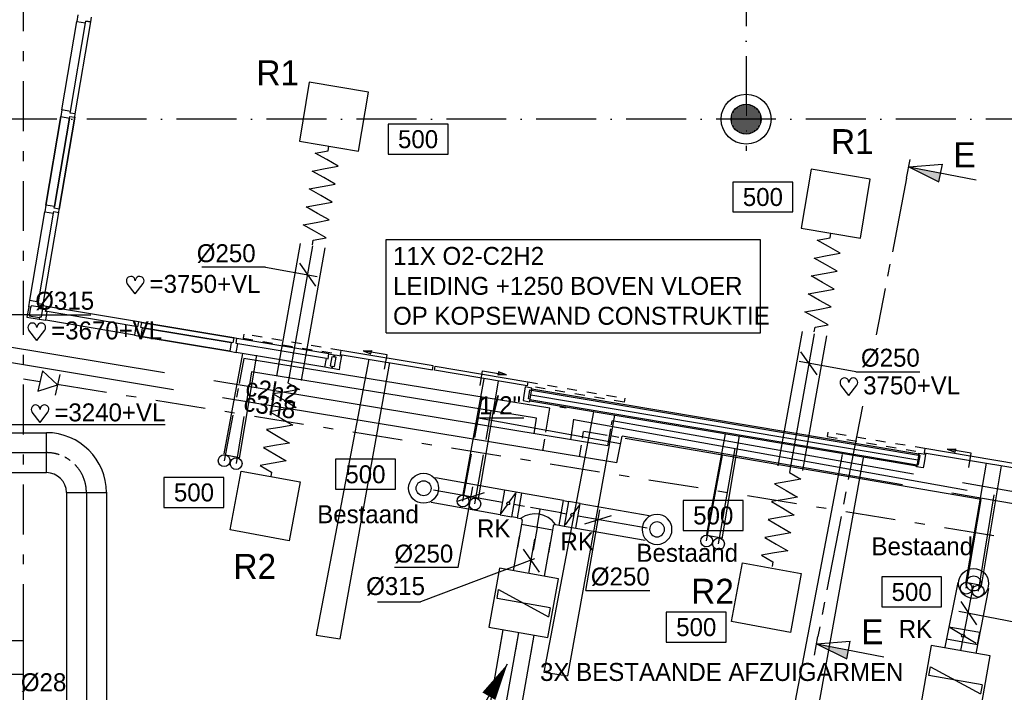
# Model space of a CAD drawing. Extents: x -866131 to -691536, y 173952 to 258052.
# Tile 23 of 160: x -824575 to -814717, y 196680 to 203418. Entities that reach past the tile are written whole.
import ezdxf
from ezdxf.enums import TextEntityAlignment as Align

# ---------------------------------------------------------------- set-up
doc = ezdxf.new("R2010")
doc.units = 0
doc.header["$LTSCALE"] = 100
for name, pattern in [('2322004', [45, 40, -5]), ('2322005', [45, 40, -5]), ('2322109', [10, 5, -2, 1, -2]), ('CENTER2', [11.25, 7.5, -1.25, 1.25, -1.25]), ('CENTER4', [5, 3.125, -0.625, 0.625, -0.625]), ('DASHDOT', [9, 6, -1.5, 0, -1.5]), ('HIDDEN', [2, 1, -1]), ('LURETOUR', [6, 4, -2])]:
    doc.linetypes.add(name, pattern=pattern)
doc.layers.get('0').update_dxf_attribs({"linetype": 'CONTINUOUS'})
doc.layers.get('DEFPOINTS').update_dxf_attribs({"linetype": 'CONTINUOUS'})
for name, color, linetype in [('AL$7----_STRAMIEN', 1, 'DASHDOT'), ('AL$8----_HULPKOLOM', 2, 'CONTINUOUS'), ('AL22----_BINNENWAND', 7, 'CONTINUOUS'), ('AL28----_KONSTRUKTIE', 3, 'CONTINUOUS'), ('AL31----_BUITENKOZ', 7, 'CONTINUOUS'), ('AL32----_BINNENKOZ', 7, 'CONTINUOUS'), ('ALL-----_REFLIJNEN', 8, 'CONTINUOUS'), ('ALXAA---_GEWBETON', 12, 'CONTINUOUS'), ('DOORSNEDE', 1, 'CONTINUOUS'), ('WL$1----', 4, 'CONTINUOUS'), ('WL531---', 4, 'CONTINUOUS'), ('WL570---', 3, 'CONTINUOUS'), ('WL570---_HARTLIJN', 7, 'CONTINUOUS'), ('WL570---_HULPLIJN', 7, 'CONTINUOUS'), ('WL570---_RETOUR', 3, 'CONTINUOUS'), ('WL570---_TOEVOER', 3, 'CONTINUOUS'), ('WM$1----', 1, 'CONTINUOUS'), ('WM541---', 1, 'CONTINUOUS'), ('WM570---', 1, 'CONTINUOUS')]:
    doc.layers.add(name, color=color, linetype=linetype)
doc.styles.add('BURO-018', font='BUROFONT.shx', dxfattribs={"height": 180})
doc.styles.add('BURO-025', font='BUROFONT.shx', dxfattribs={"height": 250})
doc.styles.add('BURO-050', font='BUROFONT.shx', dxfattribs={"height": 500})

# ---------------------------------------------------------------- blocks, each defined once
blk = doc.blocks.new('LU-1D-K-FA')
at = {"color": 0, "linetype": 'CONTINUOUS'}
for p, q in [((-0.5, 125), (0.5, 125)), ((-0.5, -125), (0.5, -125))]:
    blk.add_line(p, q, dxfattribs=at)
at = {"layer": 'WL570---_HARTLIJN', "linetype": 'CENTER2'}
blk.add_line((-0.5, 0), (0.5, 0), dxfattribs=at)
blk = doc.blocks.new('LU-1D-F-FA3E7')
at = {"color": 0, "linetype": 'CONTINUOUS'}
for p, q in [((-455, 0), (-409.5, 125)), ((-409.5, 125), (-364, 0)), ((-273, 0), (-227.5, 125)), ((-227.5, 125), (-182, 0)), ((-91, 0), (-45.5, 125)), ((-45.5, 125), (0, 0)), ((91, 0), (136.5, 125)), ((136.5, 125), (182, 0)), ((273, 0), (318.5, 125)), ((318.5, 125), (364, 0)), ((-500, 0), (-455, 0)), ((-364, 0), (-318.5, -125)), ((-318.5, -125), (-273, 0)), ((-182, 0), (-136.5, -125)), ((-136.5, -125), (-91, 0)), ((0, 0), (45.5, -125)), ((45.5, -125), (91, 0)), ((182, 0), (227.5, -125)), ((227.5, -125), (273, 0)), ((364, 0), (409.5, -125)), ((409.5, -125), (455, 0)), ((455, 0), (500, 0))]:
    blk.add_line(p, q, dxfattribs=at)
blk = doc.blocks.new('LU-ORNAM-25825800')
at = {"color": 0, "linetype": 'CONTINUOUS'}
for p, q in [((300, 300), (-300, 300)), ((-300, 300), (-300, -300)), ((300, -300), (300, 300)), ((-300, -300), (300, -300))]:
    blk.add_line(p, q, dxfattribs=at)
blk = doc.blocks.new('LU-ORND')
at = {"color": 0, "linetype": 'CONTINUOUS'}
for p, q in [((-3, 1.5), (-3, -1.5)), ((3, 1.5), (-3, 1.5)), ((3, -1.5), (3, 1.5)), ((-3, -1.5), (3, -1.5))]:
    blk.add_line(p, q, dxfattribs=at)
blk = doc.blocks.new('*U77', base_point=(11399, 26911.9))
at = {"layer": 'WM570---', "linetype": 'CONTINUOUS'}
for p, q in [((11318.5, 27027.6), (11479.6, 26796.2)), ((10980.7, 26986.8), (10340.8, 26986.8)), ((10980.7, 26986.8), (11497.5, 26894.3))]:
    blk.add_line(p, q, dxfattribs=at)
at = {"layer": 'WM570---', "linetype": 'CONTINUOUS', "style": 'BURO-018'}
blk.add_text('%%c250', height=180, dxfattribs=at).set_placement((10880.7, 27036.8), align=Align.RIGHT)
blk = doc.blocks.new('HART')
at = {"color": 1}
for q in [(-28.1, 39.5), (51.4, 39.5)]:
    blk.add_line((11.6, -12.9), q, dxfattribs=at)
for centre, start, end in [((-10.5, 52.8), 0, 217.1867), ((33.8, 52.8), 322.8133, 180)]:
    blk.add_arc(centre, 22.1, start, end, dxfattribs=at)
blk = doc.blocks.new('LU-PIJL1')
at = {"color": 0, "linetype": 'CONTINUOUS'}
blk.add_line((0, 0), (10.125, 17.537), dxfattribs=at)
blk.add_lwpolyline([(10.125, 17.537, 0, 1.5, 0), (8.25, 14.289, 1.5, 1.5, 0)], format="xyseb", dxfattribs=at)
blk = doc.blocks.new('LU-1D-K-190')
at = {"color": 0, "linetype": 'CONTINUOUS'}
for p, q in [((-0.5, 200), (0.5, 200)), ((-0.5, -200), (0.5, -200))]:
    blk.add_line(p, q, dxfattribs=at)
at = {"layer": 'WL570---_HARTLIJN', "linetype": 'CENTER2'}
blk.add_line((-0.5, 0), (0.5, 0), dxfattribs=at)
blk = doc.blocks.new('LU-1D-T-5A-FA13B5A-Q1')
at = {"color": 0, "linetype": 'CONTINUOUS'}
for p, q in [((-177.5, 125), (-213.5, 125)), ((-213.5, 125), (-213.5, -125)), ((-157.5, 145), (-157.5, 185.3)), ((-157.5, 185.3), (157.5, 185.3)), ((157.5, 145), (157.5, 185.3)), ((213.5, 125), (177.5, 125)), ((213.5, -125), (213.5, 125)), ((-213.5, -125), (213.5, -125))]:
    blk.add_line(p, q, dxfattribs=at)
at = {"color": 0, "linetype": 'CONTINUOUS', "flags": 128}
for points in [[(-177.5, 125, 0.02182), (-175.3, 125.1, 0.037214), (-174, 125.3, 0.006436), (-171.4, 126, 0.02182), (-170.7, 126.2, 0.02182), (-169, 126.9, 0.02182), (-167.5, 127.7, 0.02182), (-166, 128.6, 0.02182), (-164.6, 129.7, 0.02182), (-163.4, 130.9, 0.02182), (-162.2, 132.1, 0.02182), (-161.1, 133.5, 0.02182), (-160.2, 135, 0.02182), (-159.4, 136.5, 0.02182), (-158.7, 138.2, 0.02182), (-158.5, 138.9, 0.006436), (-157.8, 141.5, 0.037214), (-157.6, 142.8, 0.02182), (-157.5, 145)], [(157.5, 145, 0.02182), (157.6, 142.8, 0.037214), (157.8, 141.5, 0.006436), (158.5, 138.9, 0.02182), (158.7, 138.2, 0.02182), (159.4, 136.5, 0.02182), (160.2, 135, 0.02182), (161.1, 133.5, 0.02182), (162.2, 132.1, 0.02182), (163.4, 130.9, 0.02182), (164.6, 129.7, 0.02182), (166, 128.6, 0.02182), (167.5, 127.7, 0.02182), (169, 126.9, 0.02182), (170.7, 126.2, 0.02182), (171.4, 126, 0.006436), (174, 125.3, 0.037214), (175.3, 125.1, 0.02182), (177.5, 125)]]:
    blk.add_lwpolyline(points, format="xyb", dxfattribs=at)
at = {"color": 0, "linetype": 'CONTINUOUS'}
blk.add_arc((0, 302.5), 251, 225, 315, dxfattribs=at)
at = {"layer": 'WL570---_HARTLIJN', "linetype": 'CENTER4'}
for p, q in [((0, 185.3), (0, 0)), ((-213.5, 0), (213.5, 0))]:
    blk.add_line(p, q, dxfattribs=at)
blk = doc.blocks.new('2322615')
at = {"color": 0, "linetype": 'CONTINUOUS'}
for p, q in [((-2.5, -7.5), (2.5, 7.5)), ((0, 7.5), (2.5, 7.5)), ((0, 7.5), (0, -7.5)), ((0, -7.5), (-2.5, -7.5))]:
    blk.add_line(p, q, dxfattribs=at)
at = {"color": 0, "linetype": 'CONTINUOUS', "style": 'BURO-018', "flags": 1}
blk.add_attdef('W_ID', (0, 0), '', height=1.8, dxfattribs=at)
blk = doc.blocks.new('LU-1D-K-13B')
at = {"color": 0, "linetype": 'CONTINUOUS'}
for p, q in [((-0.5, 157.5), (0.5, 157.5)), ((-0.5, -157.5), (0.5, -157.5))]:
    blk.add_line(p, q, dxfattribs=at)
at = {"layer": 'WL570---_HARTLIJN', "linetype": 'CENTER2'}
blk.add_line((-0.5, 0), (0.5, 0), dxfattribs=at)
blk = doc.blocks.new('LU-1D-KL-13B79')
at = {"color": 0, "linetype": 'CONTINUOUS'}
for p, q in [((-60.8, 157.5), (-60.8, -157.5)), ((60.8, 157.5), (-60.8, 157.5)), ((55.4, 143.3), (5.5, 14.2)), ((60.8, -157.5), (60.8, 157.5)), ((-5.5, -14.2), (-55.4, -143.3)), ((-60.8, -157.5), (60.8, -157.5))]:
    blk.add_line(p, q, dxfattribs=at)
blk.add_circle((0, 0), 15.2, dxfattribs=at)
blk = doc.blocks.new('LU-ORNAM-C8C810')
at = {"color": 0, "linetype": 'CONTINUOUS'}
for radius in [100, 50]:
    blk.add_circle((0, 0), radius, dxfattribs=at)
at = {"color": 0, "linetype": 'CONTINUOUS', "style": 'BURO-018', "flags": 1}
for tag, p in [('LU_ID', (0, 0)), ('LU_DEBIET', (0, -3)), ('LU_FABR', (0, -6)), ('LU_ARTNR', (0, -9))]:
    blk.add_attdef(tag, p, '', height=1.8, dxfattribs=at)
blk = doc.blocks.new('*U227', base_point=(18020, 23519.2))
at = {"layer": 'WM570---', "linetype": 'CONTINUOUS'}
for p, q in [((17941.1, 23636.1), (18098.8, 23402.3)), ((18493.4, 23427.1), (17921.8, 23538.3)), ((18493.4, 23427.1), (19133.3, 23427.1))]:
    blk.add_line(p, q, dxfattribs=at)
at = {"layer": 'WM570---', "linetype": 'CONTINUOUS', "style": 'BURO-018'}
blk.add_text('%%c250', height=180, dxfattribs=at).set_placement((18593.4, 23477.1))
blk = doc.blocks.new('LU-1D-B--1-1905A190')
at = {"color": 0, "linetype": 'CONTINUOUS'}
for p, q in [((-400, -200), (-400, 200)), ((-200, -400), (200, -400))]:
    blk.add_line(p, q, dxfattribs=at)
for radius in [600, 200]:
    blk.add_arc((-400, -400), radius, 0, 90, dxfattribs=at)
at = {"layer": 'WL570---_HARTLIJN', "linetype": 'CENTER4'}
blk.add_arc((-400, -400), 400, 0, 90, dxfattribs=at)
blk = doc.blocks.new('LU-1D-KL1-FA77')
at = {"color": 0, "linetype": 'CONTINUOUS'}
for p, q in [((-59.5, 125), (-59.5, -125)), ((59.5, 125), (-59.5, 125)), ((53.1, 111.6), (6.4, 13.4)), ((59.5, -125), (59.5, 125)), ((-6.4, -13.4), (-53.1, -111.6)), ((-59.5, -125), (59.5, -125))]:
    blk.add_line(p, q, dxfattribs=at)
blk.add_circle((0, 0), 14.9, dxfattribs=at)
blk = doc.blocks.new('*U289', base_point=(8337.5, 25673.6))
at = {"color": 0, "linetype": 'CONTINUOUS'}
for p, q in [((8279.7, 25573.9), (8080.3, 25773.3)), ((8637.5, 25673.6), (8080, 25673.6)), ((8637.5, 25673.6), (9243.9, 25673.6))]:
    blk.add_line(p, q, dxfattribs=at)
at = {"layer": 'WM570---', "linetype": 'CONTINUOUS', "style": 'BURO-018'}
blk.add_text('%%c315', height=180, dxfattribs=at).set_placement((8687.5, 25723.6))
blk = doc.blocks.new('*U290', base_point=(13014.6, 24563.6))
at = {"color": 0, "linetype": 'CONTINUOUS'}
for p, q in [((12909.5, 23977.6), (13054.3, 24785)), ((12902.1, 24644.4), (13171.2, 24728.8)), ((12909.5, 23977.6), (12269.6, 23977.6))]:
    blk.add_line(p, q, dxfattribs=at)
at = {"layer": 'WM570---', "linetype": 'CONTINUOUS', "style": 'BURO-018'}
blk.add_text('%%c250', height=180, dxfattribs=at).set_placement((12859.5, 24027.6), align=Align.RIGHT)
blk = doc.blocks.new('*U291', base_point=(14464.7, 24308.1))
at = {"color": 0, "linetype": 'CONTINUOUS'}
for p, q in [((14351.7, 24388.6), (14620.5, 24473.8)), ((14363, 23721.2), (14503.2, 24529.7)), ((14363, 23721.2), (15002.9, 23721.2))]:
    blk.add_line(p, q, dxfattribs=at)
at = {"layer": 'WM570---', "linetype": 'CONTINUOUS', "style": 'BURO-018'}
blk.add_text('%%c250', height=180, dxfattribs=at).set_placement((14413, 23771.2))
blk = doc.blocks.new('3048311')
at = {"color": 0, "linetype": 'CONTINUOUS'}
for p, q in [((-2.5, 1.5), (0, 0)), ((-2.5, -1.5), (-2.5, 1.5)), ((0, -1.5), (0, 1.5)), ((0, 0), (-2.5, -1.5))]:
    blk.add_line(p, q, dxfattribs=at)
at = {"color": 0, "linetype": 'CONTINUOUS', "style": 'BURO-018', "flags": 1}
blk.add_attdef('CV_MATCODE', (0, 0), '', height=1.8, dxfattribs=at)
blk = doc.blocks.new('2322004-13')
at = {"layer": 'WM$1----', "color": 0, "style": 'BURO-018'}
blk.add_text('c2h2', height=180, rotation=350.61506, dxfattribs=at).set_placement((11043.9, 25751.9), align=Align.MIDDLE)
blk = doc.blocks.new('*U523', base_point=(-816549.5, 199953.8))
at = {"color": 0, "linetype": 'CONTINUOUS'}
for p, q in [((-816592, 199860.1), (-816753.1, 200091.5)), ((-816202.2, 199891.6), (-816771, 199993.4)), ((-816202.2, 199891.6), (-815562.3, 199891.6))]:
    blk.add_line(p, q, dxfattribs=at)
at = {"layer": 'WM570---', "linetype": 'CONTINUOUS', "style": 'BURO-018'}
blk.add_text('%%c250', height=180, dxfattribs=at).set_placement((-816152.2, 199941.6))
blk = doc.blocks.new('2322005-1')
at = {"layer": 'WM$1----', "color": 0, "style": 'BURO-018'}
blk.add_text('c3h8', height=180, rotation=350.61506, dxfattribs=at).set_placement((-822069.2, 199551.4), align=Align.MIDDLE)

msp = doc.modelspace()

# ---------------------------------------------------------------- linework, layer by layer
at = {"layer": 'AL$7----_STRAMIEN', "color": 1}
for p, q in [((-817302.65, 233657.039), (-817302.65, 202102.574)), ((-813402.826, 202421.228), (-838048.569, 202421.228))]:
    msp.add_line(p, q, dxfattribs=at)
at = {"layer": 'AL$8----_HULPKOLOM', "color": 8}
msp.add_circle((-817302.826, 202421.228), 250, dxfattribs=at)
msp.add_circle((-817302.826, 202421.228), 250, dxfattribs=at)
at = {"layer": 'AL22----_BINNENWAND', "color": 8}
for p, q in [((-819468.754, 199597.488), (-819448.004, 199720.754)), ((-819448.004, 199720.754), (-815573.023, 199068.457)), ((-815593.773, 198945.191), (-819468.754, 199597.488)), ((-815573.023, 199068.457), (-815593.773, 198945.191))]:
    msp.add_line(p, q, dxfattribs=at)
at = {"layer": 'AL22----_BINNENWAND', "color": 8, "linetype": 'CONTINUOUS'}
for p, q in [((-819450.494, 199705.962), (-815575.513, 199053.665)), ((-819466.264, 199612.28), (-815591.283, 198959.983))]:
    msp.add_line(p, q, dxfattribs=at)
at = {"layer": 'AL28----_KONSTRUKTIE', "color": 8}
msp.add_circle((-817302.826, 202421.228), 150, dxfattribs=at)
msp.add_circle((-817302.826, 202421.228), 150, dxfattribs=at)
at = {"layer": 'AL31----_BUITENKOZ', "color": 8, "linetype": 'HIDDEN'}
for p, q in [((-822331.561, 200268.645), (-822338.367, 200228.214)), ((-822338.367, 200228.214), (-821366.54, 200064.621)), ((-821359.734, 200105.052), (-822331.561, 200268.645)), ((-818524.032, 199586.126), (-819495.859, 199749.719)), ((-819489.053, 199790.15), (-818517.226, 199626.557)), ((-818517.226, 199626.557), (-818524.032, 199586.126)), ((-816483.342, 199284.182), (-816490.148, 199243.751)), ((-816490.148, 199243.751), (-815518.321, 199080.158)), ((-815511.515, 199120.59), (-816483.342, 199284.182))]:
    msp.add_line(p, q, dxfattribs=at)
at = {"layer": 'AL31----_BUITENKOZ', "color": 8, "linetype": 'CONTINUOUS'}
for p, q in [((-821359.734, 200105.052), (-821366.54, 200064.621)), ((-821366.54, 200064.621), (-820441.061, 199908.83)), ((-820434.255, 199949.261), (-821359.734, 200105.052)), ((-820441.061, 199908.83), (-820434.255, 199949.261)), ((-820421.338, 199905.51), (-820414.532, 199945.941)), ((-820414.532, 199945.941), (-819489.053, 199790.15)), ((-819495.859, 199749.719), (-820421.338, 199905.51)), ((-819489.053, 199790.15), (-819495.859, 199749.719)), ((-815511.515, 199120.59), (-815518.321, 199080.158)), ((-815518.321, 199080.158), (-814592.842, 198924.367)), ((-814586.036, 198964.799), (-815511.515, 199120.59))]:
    msp.add_line(p, q, dxfattribs=at)
at = {"layer": 'AL31----_BUITENKOZ', "color": 8}
for p, q in [((-821136.303, 200100.237), (-821052.625, 200102.742)), ((-820896.926, 200059.941), (-821136.303, 200100.237)), ((-821136.303, 200100.237), (-821058.057, 200070.474)), ((-821058.057, 200070.474), (-821055.341, 200086.608)), ((-821052.625, 200102.742), (-821055.341, 200086.608)), ((-820921.029, 199915.253), (-820896.926, 200059.941)), ((-819965.72, 199754.441), (-819941.124, 199899.046)), ((-819941.124, 199899.046), (-819701.747, 199858.75)), ((-819785.425, 199856.245), (-819782.709, 199872.379)), ((-819701.747, 199858.75), (-819785.425, 199856.245)), ((-819779.993, 199888.513), (-819782.709, 199872.379)), ((-819701.747, 199858.75), (-819779.993, 199888.513)), ((-815288.084, 199115.774), (-815204.406, 199118.279)), ((-815048.708, 199075.479), (-815288.084, 199115.774)), ((-815288.084, 199115.774), (-815209.838, 199086.011)), ((-815209.838, 199086.011), (-815207.122, 199102.145)), ((-815204.406, 199118.279), (-815207.122, 199102.145)), ((-815072.81, 198930.79), (-815048.708, 199075.479))]:
    msp.add_line(p, q, dxfattribs=at)
at = {"layer": 'AL32----_BINNENKOZ', "color": 8}
for p, q in [((-823992.164, 203467.061), (-824003.286, 203400.991)), ((-824152.769, 202512.984), (-824003.286, 203400.99)), ((-824065.99, 202498.376), (-823916.507, 203386.383)), ((-824018.519, 202473.146), (-823863.392, 203394.681)), ((-824003.286, 203400.991), (-823916.507, 203386.383)), ((-823916.507, 203386.383), (-823913.685, 203403.147)), ((-823863.392, 203394.681), (-823913.685, 203403.147)), ((-823913.685, 203403.147), (-823863.392, 203394.681)), ((-823863.392, 203394.681), (-823855.092, 203443.987)), ((-824152.769, 202512.984), (-824163.891, 202446.914)), ((-824065.99, 202498.376), (-824152.769, 202512.984)), ((-824068.812, 202481.612), (-824065.99, 202498.376)), ((-824018.519, 202473.146), (-824068.812, 202481.612)), ((-824313.291, 201559.401), (-824163.891, 202446.914)), ((-824163.891, 202446.914), (-824313.291, 201559.401)), ((-824313.291, 201559.401), (-824163.891, 202446.914)), ((-824163.891, 202446.914), (-824313.291, 201559.401)), ((-824226.512, 201544.793), (-824077.112, 202432.306)), ((-824077.112, 202432.306), (-824226.512, 201544.793)), ((-824179.041, 201519.563), (-824023.997, 202440.604)), ((-824023.997, 202440.604), (-824179.041, 201519.563)), ((-824163.891, 202446.914), (-824077.112, 202432.306)), ((-824077.112, 202432.306), (-824074.29, 202449.07)), ((-824074.29, 202449.07), (-824023.997, 202440.604)), ((-824023.997, 202440.604), (-824018.519, 202473.146)), ((-824313.291, 201559.401), (-824324.413, 201493.33)), ((-824226.512, 201544.793), (-824313.291, 201559.401)), ((-824237.633, 201478.722), (-824234.811, 201495.486)), ((-824234.811, 201495.486), (-824184.519, 201487.02)), ((-824229.333, 201528.029), (-824226.512, 201544.793)), ((-824179.041, 201519.563), (-824229.333, 201528.029)), ((-824184.519, 201487.02), (-824179.041, 201519.563)), ((-824473.729, 200606.31), (-824324.413, 201493.33)), ((-824473.729, 200606.31), (-824324.413, 201493.33)), ((-824386.95, 200591.702), (-824237.633, 201478.722)), ((-824339.48, 200566.472), (-824184.519, 201487.02)), ((-824324.413, 201493.33), (-824237.633, 201478.722)), ((-824484.851, 200540.24), (-824502.115, 200437.683)), ((-824484.851, 200540.24), (-824473.729, 200606.31)), ((-824463.157, 200536.588), (-824484.851, 200540.24)), ((-824467.101, 200537.252), (-824481.377, 200452.445)), ((-824473.729, 200606.31), (-824386.95, 200591.702)), ((-824460.501, 200552.366), (-824463.157, 200536.588)), ((-824369.777, 200537.094), (-824460.501, 200552.366)), ((-824386.95, 200591.702), (-824389.772, 200574.938)), ((-824389.772, 200574.938), (-824339.48, 200566.472)), ((-824372.433, 200521.316), (-824369.777, 200537.094)), ((-824347.78, 200517.166), (-824372.433, 200521.316)), ((-824356.762, 200554.17), (-824360.912, 200529.517)), ((-824360.912, 200529.517), (-824345.134, 200526.861)), ((-824345.134, 200526.861), (-824360.406, 200436.137)), ((-824307.456, 200545.87), (-824356.762, 200554.17)), ((-824339.48, 200566.472), (-824347.78, 200517.166)), ((-824307.456, 200545.87), (-824315.922, 200495.578)), ((-824315.922, 200495.578), (-824307.456, 200545.87)), ((-823385.921, 200390.743), (-824307.456, 200545.87)), ((-824502.115, 200437.683), (-824379.836, 200417.099)), ((-824481.377, 200452.445), (-824376.848, 200434.849)), ((-824376.184, 200438.793), (-824379.836, 200417.099)), ((-824379.836, 200417.099), (-824313.765, 200405.977)), ((-824360.406, 200436.137), (-824376.184, 200438.793)), ((-824299.157, 200492.756), (-824315.922, 200495.578)), ((-824313.765, 200405.977), (-824299.157, 200492.756)), ((-823411.151, 200343.273), (-824299.157, 200492.756)), ((-823425.759, 200256.494), (-824313.764, 200405.976)), ((-823411.151, 200343.273), (-823425.759, 200256.494)), ((-823394.387, 200340.451), (-823411.151, 200343.273)), ((-823385.921, 200390.743), (-823394.387, 200340.451)), ((-823353.379, 200385.265), (-823385.921, 200390.743)), ((-823361.845, 200334.973), (-823353.379, 200385.265)), ((-823345.081, 200332.151), (-823361.845, 200334.973)), ((-823359.689, 200245.372), (-823345.081, 200332.151)), ((-822432.337, 200230.221), (-823353.379, 200385.265)), ((-823353.379, 200385.265), (-822432.337, 200230.221)), ((-822457.568, 200182.751), (-823345.081, 200332.151)), ((-823345.081, 200332.151), (-822457.568, 200182.751)), ((-823425.759, 200256.494), (-823359.689, 200245.372)), ((-822472.176, 200095.972), (-823359.689, 200245.372)), ((-823359.689, 200245.372), (-822472.176, 200095.972)), ((-822472.176, 200095.972), (-823359.689, 200245.372)), ((-823359.689, 200245.372), (-822472.176, 200095.972)), ((-822432.337, 200230.221), (-822440.803, 200179.929)), ((-822399.795, 200224.743), (-822432.337, 200230.221)), ((-822408.261, 200174.451), (-822399.795, 200224.743)), ((-821479.247, 200069.782), (-822399.795, 200224.743)), ((-822457.568, 200182.751), (-822472.176, 200095.972)), ((-822440.803, 200179.929), (-822457.568, 200182.751)), ((-822391.497, 200171.629), (-822408.261, 200174.451)), ((-822406.105, 200084.85), (-822391.497, 200171.629)), ((-821504.477, 200022.312), (-822391.497, 200171.629)), ((-822472.176, 200095.972), (-822406.105, 200084.85)), ((-821519.085, 199935.533), (-822406.105, 200084.85)), ((-821519.085, 199935.533), (-822406.105, 200084.85)), ((-821519.085, 199935.533), (-821504.477, 200022.312)), ((-821504.477, 200022.312), (-821487.713, 200019.49)), ((-821487.713, 200019.49), (-821479.247, 200069.782)), ((-821479.247, 200069.782), (-821429.941, 200061.482)), ((-821449.869, 200039.485), (-821465.141, 199948.762)), ((-821434.091, 200036.829), (-821449.869, 200039.485)), ((-821429.941, 200061.482), (-821434.091, 200036.829)), ((-821423.731, 200038.128), (-821420.079, 200059.822)), ((-821407.953, 200035.472), (-821423.731, 200038.128)), ((-821423.225, 199944.748), (-821407.953, 200035.472)), ((-821420.079, 200059.822), (-821354.009, 200048.7)), ((-821354.009, 200048.7), (-821368.617, 199961.921)), ((-821453.015, 199924.411), (-821519.085, 199935.533)), ((-821465.141, 199948.762), (-821449.363, 199946.106)), ((-821449.363, 199946.106), (-821453.015, 199924.411)), ((-821443.153, 199922.751), (-821439.003, 199947.404)), ((-821377.083, 199911.629), (-821443.153, 199922.751)), ((-821439.003, 199947.404), (-821423.225, 199944.748)), ((-821368.617, 199961.921), (-821377.083, 199911.629)), ((-821368.617, 199961.921), (-821368.617, 199961.921)), ((-819512.912, 199738.778), (-819527.52, 199651.999)), ((-819446.842, 199727.656), (-819512.912, 199738.778)), ((-819450.494, 199705.962), (-819446.842, 199727.656)), ((-819527.52, 199651.999), (-819535.986, 199601.707)), ((-819527.52, 199651.999), (-819527.52, 199651.999)), ((-819481.544, 199617.894), (-819466.272, 199708.618)), ((-819466.272, 199708.618), (-819450.494, 199705.962)), ((-819535.986, 199601.707), (-819469.916, 199590.585)), ((-819465.766, 199615.238), (-819481.544, 199617.894)), ((-819469.916, 199590.585), (-819465.766, 199615.238)), ((-819168.811, 199540.541), (-819102.741, 199529.419)), ((-815575.513, 199053.665), (-815571.861, 199075.36)), ((-815559.735, 199051.009), (-815575.513, 199053.665)), ((-815575.007, 198960.285), (-815559.735, 199051.009)), ((-815571.861, 199075.36), (-815505.79, 199064.238)), ((-815505.79, 199064.238), (-815520.398, 198977.459)), ((-815594.935, 198938.288), (-815590.785, 198962.941)), ((-815528.864, 198927.166), (-815594.935, 198938.288)), ((-815590.785, 198962.941), (-815575.007, 198960.285)), ((-815520.398, 198977.459), (-815528.864, 198927.166)), ((-815520.398, 198977.459), (-815520.398, 198977.459))]:
    msp.add_line(p, q, dxfattribs=at)
at = {"layer": 'ALL-----_REFLIJNEN', "color": 8, "linetype": 'CONTINUOUS'}
msp.add_line((-819458.379, 199659.121), (-815583.398, 199006.824), dxfattribs=at)
at = {"layer": 'ALXAA---_GEWBETON', "color": 8}
for p, q in [((-817422.826, 202331.228), (-817422.826, 202511.228)), ((-817422.826, 202331.228), (-817422.826, 202511.228)), ((-817402.826, 202309.424), (-817402.826, 202533.031)), ((-817402.826, 202309.424), (-817402.826, 202533.031)), ((-817382.826, 202294.342), (-817382.826, 202548.113)), ((-817382.826, 202294.342), (-817382.826, 202548.113)), ((-817362.826, 202283.75), (-817362.826, 202558.705)), ((-817362.826, 202283.75), (-817362.826, 202558.705)), ((-817342.826, 202276.659), (-817342.826, 202565.796)), ((-817342.826, 202276.659), (-817342.826, 202565.796)), ((-817322.826, 202272.567), (-817322.826, 202569.888)), ((-817322.826, 202272.567), (-817322.826, 202569.888)), ((-817302.826, 202271.228), (-817302.826, 202571.228)), ((-817302.826, 202271.228), (-817302.826, 202571.228)), ((-817282.826, 202272.567), (-817282.826, 202569.888)), ((-817282.826, 202272.567), (-817282.826, 202569.888)), ((-817262.826, 202276.659), (-817262.826, 202565.796)), ((-817262.826, 202276.659), (-817262.826, 202565.796)), ((-817242.826, 202283.75), (-817242.826, 202558.705)), ((-817242.826, 202283.75), (-817242.826, 202558.705)), ((-817222.826, 202294.342), (-817222.826, 202548.113)), ((-817222.826, 202294.342), (-817222.826, 202548.113)), ((-817202.826, 202309.424), (-817202.826, 202533.031)), ((-817202.826, 202309.424), (-817202.826, 202533.031)), ((-817182.826, 202331.228), (-817182.826, 202511.228)), ((-817182.826, 202331.228), (-817182.826, 202511.228)), ((-817442.826, 202367.376), (-817442.826, 202475.079)), ((-817442.826, 202367.376), (-817442.826, 202475.079)), ((-817162.826, 202367.376), (-817162.826, 202475.079)), ((-817162.826, 202367.376), (-817162.826, 202475.079))]:
    msp.add_line(p, q, dxfattribs=at)
at = {"layer": 'DEFPOINTS', "color": 8, "linetype": 'BYBLOCK'}
for p in [(-817302.826, 202421.228), (-824420.564, 200494.432)]:
    msp.add_point(p, dxfattribs=at)
at = {"layer": 'DOORSNEDE', "color": 140}
for p, q in [((-815695.64, 201829.181), (-815659.278, 202017.317)), ((-816619.06, 197051.459), (-816582.698, 197239.594))]:
    msp.add_line(p, q, dxfattribs=at)
at = {"layer": 'DOORSNEDE', "color": 220}
for p, q in [((-815673.65, 201942.96), (-815337.319, 201969.899)), ((-815673.65, 201942.96), (-815371.58, 201792.633)), ((-815673.65, 201942.96), (-814999.782, 201812.717)), ((-815371.58, 201792.633), (-815337.319, 201969.899)), ((-816597.069, 197165.237), (-816260.739, 197192.176)), ((-816597.069, 197165.237), (-815923.202, 197034.994)), ((-816597.069, 197165.237), (-816295, 197014.91)), ((-816295, 197014.91), (-816260.739, 197192.176))]:
    msp.add_line(p, q, dxfattribs=at)
at = {"layer": 'DOORSNEDE', "color": 220, "linetype": 'CENTER2'}
for p, q in [((-815695.64, 201829.181), (-815998.932, 200259.968)), ((-816136.878, 199546.242), (-816582.698, 197239.594))]:
    msp.add_line(p, q, dxfattribs=at)
at = {"layer": 'DOORSNEDE', "color": 220}
for points in [[(-815371.58, 201792.633), (-815354.449, 201881.266), (-815673.65, 201942.96)], [(-816295, 197014.91), (-816277.869, 197103.543), (-816597.069, 197165.237)]]:
    msp.add_solid(points, dxfattribs=at)
at = {"layer": 'WL$1----', "linetype": '2322004'}
for p, q in [((-818685.562, 199147.532), (-825414.19, 200259.632)), ((-822329.338, 200023.802), (-822377.976, 199772.907)), ((-819268.05, 199524.628), (-822329.338, 200023.802)), ((-822254.423, 199891.055), (-822275.563, 199764.452)), ((-819400.229, 199424.803), (-822254.423, 199891.055)), ((-822387.319, 199724.713), (-822404.619, 199635.472)), ((-822286.226, 199700.594), (-822301.336, 199610.102)), ((-820019.371, 199231.764), (-819944.978, 199632.614)), ((-819306.666, 199287.119), (-819268.05, 199524.628)), ((-822439.6, 199455.022), (-822527.898, 198999.545)), ((-822329.503, 199441.41), (-822408.139, 198970.473)), ((-819905.591, 199211.539), (-819855.537, 199499.59)), ((-819425.837, 199269.883), (-819400.229, 199424.803)), ((-819058.662, 199208.718), (-819028.067, 199414.331)), ((-819027.015, 199412.228), (-814820.627, 198657.512)), ((-818650.529, 199357.592), (-818643.42, 199400.217)), ((-811196.419, 198079.032), (-818643.205, 199400.326)), ((-818939.491, 199225.954), (-818928.619, 199292.81)), ((-818694.004, 199253.301), (-818928.062, 199293.377)), ((-818685.562, 199147.532), (-818657.026, 199318.636)), ((-818575.617, 199233.03), (-818660.12, 199247.499)), ((-818596.841, 198977.528), (-818544.749, 199245.615)), ((-811302.264, 197989.766), (-818544.749, 199245.615)), ((-819337.116, 199099.88), (-819318.131, 199216.619)), ((-818969.941, 199038.714), (-818950.956, 199155.453)), ((-814947.576, 198611.83), (-818514.038, 199222.487)), ((-820137.399, 198595.805), (-820050.401, 199064.57)), ((-820017.639, 198566.733), (-819932.097, 199059.007)), ((-817698.131, 198195.64), (-817537.467, 199056.459)), ((-817578.371, 198166.568), (-817410.353, 199122.338)), ((-814820.627, 198657.512), (-814979.013, 197693.411)), ((-815098.773, 197722.483), (-814947.576, 198611.83))]:
    msp.add_line(p, q, dxfattribs=at)
at = {"layer": 'WL$1----', "linetype": '2322005'}
msp.add_line((-818596.841, 198977.528), (-825541.46, 200125.326), dxfattribs=at)
at = {"layer": 'WL531---', "linetype": '2322109'}
for p, q in [((-824537.003, 200301.512), (-824537.003, 208774.406)), ((-824537.003, 197261.717), (-824537.003, 200301.512)), ((-824537.003, 199820.135), (-824373.438, 199793.735)), ((-824200.275, 199765.785), (-812308.855, 197846.454)), ((-824537.003, 196856.949), (-824537.003, 197261.717)), ((-824537.003, 197196.441), (-826001.611, 197196.441)), ((-824537.003, 196856.949), (-826045.619, 196856.949)), ((-824537.003, 193530.316), (-824537.003, 196856.949))]:
    msp.add_line(p, q, dxfattribs=at)
at = {"layer": 'WL570---', "color": 1}
for p, q in [((-820906.913, 201214.709), (-817160.376, 201214.709)), ((-820906.913, 200281.2), (-820906.913, 201214.709)), ((-817160.376, 201214.709), (-817160.376, 200275.865)), ((-817160.376, 200275.865), (-820906.913, 200275.865)), ((-824963.397, 199361.684), (-823120.11, 199361.684))]:
    msp.add_line(p, q, dxfattribs=at)
at = {"layer": 'WL570---_RETOUR', "color": 1}
for p, q in [((-819772.48, 197922.219), (-819876.669, 197331.335)), ((-819181.595, 197818.03), (-819772.48, 197922.219)), ((-819285.784, 197227.146), (-819181.595, 197818.03)), ((-819876.669, 197331.335), (-819285.784, 197227.146)), ((-815448.609, 197149.278), (-815552.798, 196558.394)), ((-814857.724, 197045.089), (-815448.609, 197149.278)), ((-814961.913, 196454.205), (-814857.724, 197045.089))]:
    msp.add_line(p, q, dxfattribs=at)
at = {"layer": 'WM541---', "color": 9}
for p, q in [((-822345.6, 200074.847), (-822530.856, 199068.912)), ((-822374.136, 199024.153), (-822200.097, 200055.455)), ((-821081.054, 200016.449), (-821605.487, 197253.178)), ((-821366.818, 197214.699), (-820867.808, 199983.143)), ((-819926.474, 199820.804), (-820137.246, 198662.351)), ((-819980.526, 198617.592), (-819782.394, 199797.487)), ((-818830.967, 199488.596), (-819326.908, 196881.631)), ((-819088.239, 196843.152), (-818617.85, 199454.447)), ((-817512.918, 199268.001), (-817698.175, 198262.066)), ((-817541.455, 198217.307), (-817367.416, 199248.609)), ((-822530.218, 199061.36), (-822375.015, 199032.271)), ((-816341.205, 199061.101), (-816837.146, 196454.137)), ((-816598.477, 196415.658), (-816128.089, 199026.953)), ((-814898.672, 198975.542), (-815101.861, 197790.735)), ((-814945.141, 197745.976), (-814745.381, 198947.845)), ((-820136.608, 198654.799), (-819981.405, 198625.71)), ((-817697.536, 198254.514), (-817542.334, 198225.425)), ((-815101.223, 197783.182), (-814946.02, 197754.094)), ((-821605.487, 197253.178), (-821366.818, 197214.699)), ((-819326.908, 196881.631), (-819088.239, 196843.152))]:
    msp.add_line(p, q, dxfattribs=at)
at = {"layer": 'WM541---', "color": 1}
for centre in [(-822527.898, 198999.545), (-822408.139, 198970.473), (-820137.399, 198595.805), (-820017.639, 198566.733), (-817698.131, 198195.64), (-817578.371, 198166.568), (-815098.773, 197722.483), (-814979.013, 197693.411)]:
    msp.add_circle(centre, 59.043, dxfattribs=at)
at = {"layer": 'WM570---', "linetype": 'CONTINUOUS'}
for p, q in [((-818559.724, 199168.639), (-820000.223, 199429.764)), ((-820000.223, 199429.764), (-819528.211, 199429.764)), ((-819535.077, 198115.129), (-819373.328, 197884.128)), ((-819421.366, 198016.039), (-820562.371, 197585.283)), ((-820992.27, 197585.283), (-820562.371, 197585.283))]:
    msp.add_line(p, q, dxfattribs=at)

# ---------------------------------------------------------------- block references
at = {"layer": 'WL531---', "color": 2, "xscale": -70, "yscale": 70, "zscale": 70, "rotation": 167.2090192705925}
msp.add_blockref('3048311', (-824197.996, 199760.322), dxfattribs=at)
at = {"layer": 'WL570---_RETOUR', "rotation": 350.4999999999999}
for p in [(-821429.068, 202445.625), (-816404.005, 201574.206)]:
    msp.add_blockref('LU-ORNAM-25825800', p, dxfattribs=at)
at = {"layer": 'WL570---_RETOUR'}
for name, p, xscale, yscale, zscale in [('HART', (-823441.79, 200695.668), 2, 2, 2), ('HART', (-824426.869, 200229.245), 2, 2, 2), ('HART', (-816296.707, 199679.001), 2, 2, 2), ('HART', (-824394.531, 199408.251), 2, 2, 2), ('LU-PIJL1', (-820702.826, 195211.762), 100, 100, 100)]:
    msp.add_blockref(name, p, dxfattribs=dict(at, xscale=xscale, yscale=yscale, zscale=zscale))
at = {"layer": 'WL570---_RETOUR', "linetype": 'LURETOUR', "xscale": 5428.870252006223}
msp.add_blockref('LU-1D-K-190', (-827021.57, 199080.502), dxfattribs=at)
at = {"layer": 'WL570---_RETOUR', "linetype": 'LURETOUR'}
msp.add_blockref('LU-1D-B--1-1905A190', (-823907.135, 199080.502), dxfattribs=at)
at = {"layer": 'WL570---_RETOUR', "xscale": -1}
for p, rotation in [((-822116.633, 198546.25), 169.5000000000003), ((-817099.738, 197628.51), 169.5000000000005)]:
    msp.add_blockref('LU-ORNAM-25825800', p, dxfattribs=dict(at, rotation=rotation))
at = {"layer": 'WL570---_RETOUR', "color": 1}
for name, p, xscale, yscale, zscale, rotation in [('LU-ORNAM-C8C810', (-820531.461, 198723.687), 1.5, 1.5, 1.5, 80.12077388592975), ('LU-ORNAM-C8C810', (-818194.268, 198311.577), -1.5, 1.5, 1.5, 259.8792261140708), ('LU-ORNAM-C8C810', (-815024.277, 197769.929), 1.5, 1.5, 1.5, 350.0000000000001), ('2322615', (-819530.028, 197572.711), 36, 36, 36, 260.0000000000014), ('2322615', (-815206.157, 196799.77), 36, 36, 36, 260.0000000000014)]:
    msp.add_blockref(name, p, dxfattribs=dict(at, xscale=xscale, yscale=yscale, zscale=zscale, rotation=rotation))
for name, p, xscale, rotation in [('LU-1D-K-FA', (-820087.712, 198643.789), 701.6814814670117, 169.836392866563), ('LU-1D-K-FA', (-819599.333, 198556.236), 52.64933378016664, 169.836392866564), ('LU-1D-K-FA', (-819127.453, 198473.031), 52.64933378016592, 350.163607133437), ('LU-1D-K-FA', (-818638.582, 198388.269), 701.6814814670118, 350.1636071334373), ('LU-1D-K-13B', (-819415.684, 198218.075), 231.517010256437, 260), ('LU-1D-K-13B', (-819446.877, 198041.174), 347.3761118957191, 79.99999999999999), ('LU-1D-K-13B', (-815092.861, 197424.628), 661.5165647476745, 258.8923302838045)]:
    msp.add_blockref(name, p, dxfattribs=dict(at, xscale=xscale, rotation=rotation))
at = {"layer": 'WL570---_RETOUR', "linetype": 'LURETOUR'}
for name, p, xscale, rotation in [('LU-1D-K-190', (-823907.135, 197147.428), 3071.331249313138, 270), ('LU-1D-K-13B', (-819682.908, 196702.573), 1171.126222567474, 260.0000000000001), ('LU-1D-K-13B', (-819596.437, 197192.976), 175.1903092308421, 260.0000000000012)]:
    msp.add_blockref(name, p, dxfattribs=dict(at, xscale=xscale, rotation=rotation))
at = {"layer": 'WL570---_RETOUR', "color": 1}
for name, p, rotation in [('LU-1D-KL1-FA77', (-819683.811, 198571.381), 169.836392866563), ('LU-1D-T-5A-FA13B5A-Q1', (-819363.406, 198514.56), 170), ('LU-1D-KL1-FA77', (-819042.89, 198458.369), 350.1636071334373), ('LU-1D-KL-13B79', (-815129.071, 197246.454), 260)]:
    msp.add_blockref(name, p, dxfattribs=dict(at, rotation=rotation))
at = {"layer": 'WL570---_TOEVOER', "linetype": 'CONTINUOUS'}
for name, p, xscale, rotation in [('LU-1D-F-FA3E7', (-821561.583, 201656.676), -1, 260.4446726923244), ('LU-1D-F-FA3E7', (-816536.519, 200785.257), -1, 260.4446726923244), ('LU-1D-K-FA', (-821761.834, 200488.618), 1349.02565089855, 259.8520561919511), ('LU-1D-K-FA', (-816740.053, 199598.584), 1368.8729538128, 259.8542012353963)]:
    msp.add_blockref(name, p, dxfattribs=dict(at, xscale=xscale, rotation=rotation))
at = {"layer": 'WL570---_TOEVOER', "linetype": 'CONTINUOUS', "rotation": 259.5553273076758}
for p in [(-821971.32, 199332.942), (-816951.262, 198433.135)]:
    msp.add_blockref('LU-1D-F-FA3E7', p, dxfattribs=at)
at = {"layer": 'WM$1----'}
msp.add_blockref('2322005-1', (0, 0), dxfattribs=at)
at = {"layer": 'WM$1----', "color": 1}
msp.add_blockref('2322004-13', (-833093.746, 173951.691), dxfattribs=at)
at = {"layer": 'WM570---'}
ref = msp.add_blockref('LU-ORND', (-820586.444, 202220.766), dxfattribs=dict(at, xscale=100, yscale=100, zscale=100))
ref.add_attrib('LU_TEXT1', '500', dxfattribs={"layer": '0', "color": 1, "linetype": 'CONTINUOUS', "height": 180, "style": 'BURO-018'}).set_placement((-820586.444, 202220.766), align=Align.MIDDLE)
ref = msp.add_blockref('LU-ORND', (-817134.36, 201641.513), dxfattribs=dict(at, xscale=100, yscale=100, zscale=100))
ref.add_attrib('LU_TEXT1', '500', dxfattribs={"layer": '0', "color": 1, "linetype": 'CONTINUOUS', "height": 180, "style": 'BURO-018'}).set_placement((-817134.36, 201641.513), align=Align.MIDDLE)
for name, p in [('*U77', (-821694.715, 200863.607)), ('*U289', (-824768.95, 200462.179)), ('*U523', (-816549.506, 199953.767)), ('*U290', (-820079.171, 198515.265)), ('*U291', (-818804.457, 198286.72)), ('*U227', (-815073.771, 197470.889))]:
    msp.add_blockref(name, p, dxfattribs=at)
ref = msp.add_blockref('LU-ORND', (-821113.358, 198863.687), dxfattribs=dict(at, xscale=100, yscale=100, zscale=100))
ref.add_attrib('LU_TEXT1', '500', dxfattribs={"layer": '0', "color": 1, "linetype": 'CONTINUOUS', "height": 180, "style": 'BURO-018'}).set_placement((-821113.358, 198863.687), align=Align.MIDDLE)
ref = msp.add_blockref('LU-ORND', (-822830.441, 198682.2), dxfattribs=dict(at, xscale=100, yscale=100, zscale=100))
ref.add_attrib('LU_TEXT1', '500', dxfattribs={"layer": '0', "color": 1, "linetype": 'CONTINUOUS', "height": 180, "style": 'BURO-018'}).set_placement((-822830.441, 198682.2), align=Align.MIDDLE)
ref = msp.add_blockref('LU-ORND', (-817631.167, 198451.431), dxfattribs=dict(at, xscale=100, yscale=100, zscale=100))
ref.add_attrib('LU_TEXT1', '500', dxfattribs={"layer": '0', "color": 1, "linetype": 'CONTINUOUS', "height": 180, "style": 'BURO-018'}).set_placement((-817631.167, 198451.431), align=Align.MIDDLE)
ref = msp.add_blockref('LU-ORND', (-815644.702, 197684.91), dxfattribs=dict(at, xscale=100, yscale=100, zscale=100))
ref.add_attrib('LU_TEXT1', '500', dxfattribs={"layer": '0', "color": 1, "linetype": 'CONTINUOUS', "height": 180, "style": 'BURO-018'}).set_placement((-815644.702, 197684.91), align=Align.MIDDLE)
ref = msp.add_blockref('LU-ORND', (-817801.327, 197333.057), dxfattribs=dict(at, xscale=100, yscale=100, zscale=100))
ref.add_attrib('LU_TEXT1', '500', dxfattribs={"layer": '0', "color": 1, "linetype": 'CONTINUOUS', "height": 180, "style": 'BURO-018'}).set_placement((-817801.327, 197333.057), align=Align.MIDDLE)

# ---------------------------------------------------------------- texts
at = {"color": 1, "linetype": 'CONTINUOUS', "style": 'BURO-018'}
msp.add_text('%%C28', height=180, dxfattribs=at).set_placement((-824108.129, 196690.512), align=Align.RIGHT)
at = {"layer": 'DOORSNEDE', "color": 140, "style": 'BURO-050'}
for p in [(-815227.083, 201939.133), (-816150.503, 197161.41)]:
    msp.add_text('E', height=250, dxfattribs=at).set_placement(p)
at = {"layer": 'WL570---', "color": 1, "style": 'BURO-018'}
for s, p in [('11X O2-C2H2', (-820837.021, 200961.328)), ('LEIDING +1250 BOVEN VLOER', (-820837.021, 200661.328)), ('OP KOPSEWAND CONSTRUKTIE', (-820837.021, 200361.328)), ('Bestaand', (-821596.196, 198373.575)), ('RK', (-819996.839, 198232.366)), ('RK', (-819160.291, 198101.542)), ('Bestaand', (-816046.756, 198052.525)), ('Bestaand', (-818399.772, 197987.005)), ('RK', (-815774.318, 197224.578))]:
    msp.add_text(s, height=180, dxfattribs=at).set_placement(p)
at = {"layer": 'WL570---_HULPLIJN', "color": 1, "linetype": 'CONTINUOUS', "style": 'BURO-025'}
for s, p in [('R1', (-822205.205, 202761.093)), ('R1', (-816452.128, 202071.084)), ('R2', (-822435.328, 197816.027)), ('R2', (-817852.044, 197566.857))]:
    msp.add_text(s, height=250, dxfattribs=at).set_placement(p)
at = {"layer": 'WL570---_RETOUR', "color": 1, "style": 'BURO-018'}
for s, p in [('=3750+VL', (-823274.869, 200681.164)), ('=3670+VL', (-824259.949, 200214.74)), ('3750+VL', (-816129.787, 199664.496)), ('=3240+VL', (-824227.61, 199393.746))]:
    msp.add_text(s, height=180, dxfattribs=at).set_placement(p)
at = {"layer": 'WM570---', "linetype": 'CONTINUOUS', "style": 'BURO-018'}
for s, p in [('1/2"', (-819975.678, 199465.529)), ('%%c315', (-821106.508, 197653.903))]:
    msp.add_text(s, height=180, dxfattribs=at).set_placement(p)
at = {"layer": 'WM570---', "color": 1, "style": 'BURO-018'}
msp.add_text('3X BESTAANDE AFZUIGARMEN', height=180, dxfattribs=at).set_placement((-819364.912, 196793.415))

doc.saveas('drawing.dxf')
